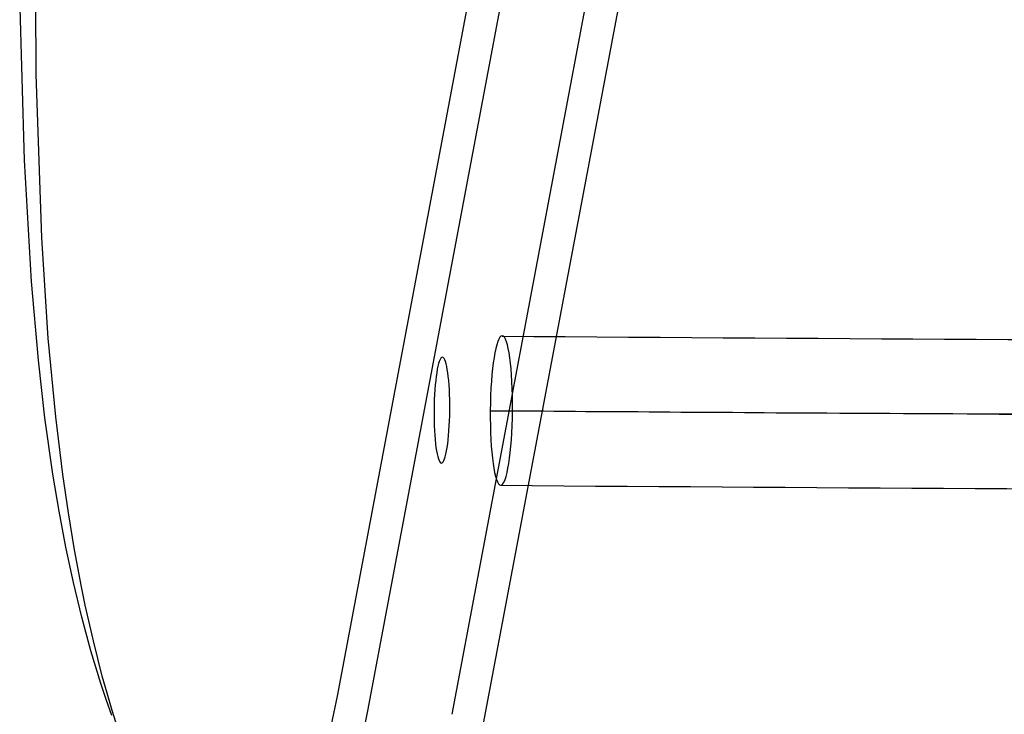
# Model space of a CAD drawing. Extents: x 2585 to 3160, y 2666 to 3200.
# Tile 108 of 256: x 2637 to 2729, y 2734 to 2799. Entities that reach past the tile are written whole.
import ezdxf

# ---------------------------------------------------------------- set-up
doc = ezdxf.new("R2010")
doc.units = 0
doc.layers.add('CAPA_01', color=12, linetype='CONTINUOUS')
doc.layers.add('PP', color=51, linetype='CONTINUOUS')

msp = doc.modelspace()

# ---------------------------------------------------------------- linework, layer by layer
at = {"layer": 'CAPA_01'}
for points in [[(2646.25, 2732.787, 447.698), (2645.751, 2734.381, 447.915), (2645.278, 2735.987, 448.116), (2644.83, 2737.606, 448.3), (2643.995, 2740.898, 448.625), (2643.238, 2744.262, 448.893), (2642.888, 2745.965, 449.005), (2642.237, 2749.433, 449.191), (2641.658, 2752.931, 449.324), (2641.137, 2756.503, 449.411), (2640.47, 2761.928, 449.461), (2639.768, 2769.309, 449.4), (2639.153, 2778.735, 449.175), (2638.613, 2794.097, 448.621), (2638.492, 2821.431, 447.262)], [(2645.724, 2733.915, 439), (2645.195, 2735.406, 439.207), (2644.693, 2736.913, 439.399), (2644.215, 2738.437, 439.577), (2643.759, 2739.978, 439.74), (2642.904, 2743.139, 440.029), (2642.125, 2746.38, 440.264), (2641.416, 2749.707, 440.45), (2640.779, 2753.079, 440.586), (2640.202, 2756.54, 440.677), (2639.454, 2761.825, 440.736), (2638.833, 2767.23, 440.713), (2638.186, 2774.626, 440.58), (2637.526, 2786.011, 440.24), (2637.083, 2801.427, 439.614)]]:
    msp.add_polyline3d(points, dxfattribs=at)
at = {"layer": 'PP'}
for p, q in [((2712.995, 2980.729, 411.572), (2666.843, 2735.702, 430.999)), ((2715.844, 2979.379, 400.982), (2669.692, 2734.352, 420.408)), ((2723.753, 2979.038, 414.539), (2677.601, 2734.011, 433.966)), ((2726.602, 2977.688, 403.949), (2680.45, 2732.661, 423.376))]:
    msp.add_line(p, q, dxfattribs=at)
at = {"layer": 'PP', "extrusion": (0.115725, 1.28205e-13, 0.993281)}
msp.add_lwpolyline([(2762.56, -2607.333), (2762.715, -2607.336), (2762.872, -2607.344), (2763.029, -2607.355), (2763.188, -2607.371), (2763.348, -2607.391), (2763.509, -2607.415), (2763.67, -2607.444), (2763.832, -2607.478), (2763.995, -2607.516), (2764.158, -2607.558), (2764.32, -2607.606), (2764.483, -2607.658), (2764.646, -2607.715), (2764.809, -2607.777), (2764.971, -2607.843), (2765.132, -2607.915), (2765.293, -2607.992), (2765.452, -2608.073), (2765.611, -2608.159), (2765.768, -2608.251), (2765.924, -2608.347), (2766.078, -2608.448), (2766.23, -2608.553), (2766.38, -2608.664), (2766.529, -2608.779), (2766.674, -2608.898), (2766.818, -2609.022), (2766.958, -2609.151), (2767.096, -2609.284), (2767.231, -2609.42), (2767.363, -2609.561), (2767.492, -2609.706), (2767.617, -2609.854), (2767.739, -2610.006), (2767.858, -2610.162), (2767.972, -2610.32), (2768.083, -2610.482), (2768.19, -2610.647), (2768.293, -2610.814), (2768.392, -2610.984), (2768.487, -2611.157), (2768.577, -2611.331), (2768.664, -2611.508), (2768.746, -2611.686), (2768.823, -2611.866), (2768.897, -2612.047), (2768.966, -2612.229), (2769.031, -2612.413), (2769.091, -2612.597), (2769.147, -2612.782), (2769.199, -2612.967), (2769.247, -2613.153), (2769.29, -2613.339), (2769.329, -2613.524), (2769.364, -2613.71), (2769.395, -2613.895), (2769.421, -2614.079), (2769.444, -2614.262), (2769.463, -2614.445), (2769.478, -2614.627), (2769.489, -2614.807), (2769.496, -2614.987), (2769.5, -2615.164), (2769.501, -2615.341)], dxfattribs=at)
at = {"layer": 'PP', "extrusion": (0.007311, 0.999973, -0.001101)}
for points in [[(-2654.097, 427.036), (-2654.076, 426.882), (-2654.058, 426.726), (-2654.045, 426.568), (-2654.035, 426.409), (-2654.03, 426.248), (-2654.028, 426.086), (-2654.031, 425.922), (-2654.039, 425.758), (-2654.051, 425.592), (-2654.067, 425.426), (-2654.088, 425.259), (-2654.114, 425.091), (-2654.145, 424.923), (-2654.18, 424.754), (-2654.221, 424.586), (-2654.266, 424.417), (-2654.317, 424.249), (-2654.372, 424.081), (-2654.433, 423.913), (-2654.499, 423.746), (-2654.569, 423.58), (-2654.645, 423.415), (-2654.726, 423.251), (-2654.811, 423.089), (-2654.902, 422.928), (-2654.997, 422.769), (-2655.098, 422.612), (-2655.203, 422.457), (-2655.313, 422.304), (-2655.427, 422.153), (-2655.546, 422.005), (-2655.669, 421.86), (-2655.796, 421.717), (-2655.928, 421.578), (-2656.063, 421.442), (-2656.202, 421.309), (-2656.345, 421.179), (-2656.492, 421.053), (-2656.641, 420.93), (-2656.794, 420.812), (-2656.95, 420.697), (-2657.109, 420.585), (-2657.27, 420.478), (-2657.434, 420.375), (-2657.6, 420.276), (-2657.769, 420.181), (-2657.939, 420.09), (-2658.11, 420.003), (-2658.284, 419.921), (-2658.458, 419.842), (-2658.634, 419.768), (-2658.81, 419.698), (-2658.988, 419.633), (-2659.166, 419.571), (-2659.344, 419.514), (-2659.523, 419.461), (-2659.701, 419.411), (-2659.88, 419.366), (-2660.058, 419.325), (-2660.236, 419.288), (-2660.413, 419.255), (-2660.59, 419.225), (-2660.766, 419.2), (-2660.941, 419.178)], [(-2654.097, 427.036), (-2654.122, 427.19), (-2654.152, 427.344), (-2654.185, 427.5), (-2654.223, 427.656), (-2654.265, 427.812), (-2654.312, 427.969), (-2654.363, 428.126), (-2654.419, 428.283), (-2654.479, 428.44), (-2654.545, 428.597), (-2654.614, 428.754), (-2654.689, 428.91), (-2654.768, 429.065), (-2654.853, 429.22), (-2654.942, 429.373), (-2655.036, 429.526), (-2655.134, 429.677), (-2655.237, 429.826), (-2655.345, 429.974), (-2655.458, 430.121), (-2655.576, 430.265), (-2655.697, 430.407), (-2655.824, 430.546), (-2655.955, 430.683), (-2656.09, 430.818), (-2656.229, 430.95), (-2656.372, 431.079), (-2656.52, 431.204), (-2656.671, 431.327), (-2656.826, 431.446), (-2656.984, 431.562), (-2657.146, 431.674), (-2657.311, 431.782), (-2657.479, 431.886), (-2657.651, 431.987), (-2657.824, 432.084), (-2658.001, 432.176), (-2658.179, 432.264), (-2658.36, 432.348), (-2658.543, 432.428), (-2658.728, 432.503), (-2658.914, 432.574), (-2659.101, 432.641), (-2659.29, 432.703), (-2659.48, 432.761), (-2659.67, 432.814), (-2659.861, 432.863), (-2660.053, 432.907), (-2660.245, 432.947), (-2660.436, 432.983), (-2660.628, 433.014), (-2660.819, 433.041), (-2661.01, 433.064), (-2661.2, 433.083), (-2661.389, 433.097), (-2661.577, 433.108), (-2661.764, 433.114), (-2661.95, 433.117), (-2662.134, 433.116), (-2662.317, 433.111), (-2662.498, 433.102), (-2662.677, 433.09), (-2662.855, 433.075), (-2663.03, 433.056)]]:
    msp.add_lwpolyline(points, dxfattribs=at)
at = {"layer": 'PP', "extrusion": (0.115725, 8.69421e-14, 0.993281)}
msp.add_lwpolyline([(2762.56, -2607.333), (2762.404, -2607.333), (2762.248, -2607.338), (2762.09, -2607.346), (2761.93, -2607.359), (2761.77, -2607.376), (2761.609, -2607.397), (2761.447, -2607.423), (2761.285, -2607.453), (2761.122, -2607.488), (2760.959, -2607.528), (2760.795, -2607.572), (2760.631, -2607.621), (2760.468, -2607.675), (2760.304, -2607.734), (2760.141, -2607.797), (2759.979, -2607.866), (2759.817, -2607.939), (2759.656, -2608.018), (2759.497, -2608.101), (2759.338, -2608.189), (2759.181, -2608.283), (2759.025, -2608.381), (2758.872, -2608.483), (2758.72, -2608.591), (2758.57, -2608.703), (2758.422, -2608.82), (2758.277, -2608.941), (2758.135, -2609.067), (2757.995, -2609.197), (2757.858, -2609.331), (2757.724, -2609.47), (2757.593, -2609.612), (2757.465, -2609.758), (2757.341, -2609.907), (2757.221, -2610.061), (2757.104, -2610.217), (2756.99, -2610.377), (2756.881, -2610.539), (2756.776, -2610.705), (2756.674, -2610.873), (2756.577, -2611.043), (2756.484, -2611.216), (2756.395, -2611.391), (2756.31, -2611.568), (2756.23, -2611.746), (2756.154, -2611.926), (2756.082, -2612.107), (2756.014, -2612.289), (2755.951, -2612.472), (2755.892, -2612.656), (2755.838, -2612.84), (2755.788, -2613.025), (2755.742, -2613.21), (2755.7, -2613.395), (2755.662, -2613.579), (2755.629, -2613.764), (2755.599, -2613.947), (2755.574, -2614.131), (2755.552, -2614.313), (2755.535, -2614.494), (2755.521, -2614.675), (2755.511, -2614.854), (2755.504, -2615.031), (2755.501, -2615.208)], dxfattribs=at)
at = {"layer": 'PP', "extrusion": (0.175732, 0.981359, -0.077805)}
msp.add_lwpolyline([(-2153.762, 678.761), (-2153.916, 678.675), (-2154.069, 678.584), (-2154.221, 678.489), (-2154.372, 678.39), (-2154.522, 678.287), (-2154.671, 678.18), (-2154.818, 678.068), (-2154.964, 677.952), (-2155.108, 677.832), (-2155.25, 677.708), (-2155.39, 677.58), (-2155.527, 677.447), (-2155.662, 677.31), (-2155.795, 677.17), (-2155.924, 677.025), (-2156.051, 676.877), (-2156.174, 676.725), (-2156.294, 676.569), (-2156.41, 676.409), (-2156.523, 676.246), (-2156.632, 676.08), (-2156.737, 675.91), (-2156.838, 675.737), (-2156.934, 675.561), (-2157.026, 675.383), (-2157.114, 675.201), (-2157.197, 675.017), (-2157.275, 674.831), (-2157.348, 674.643), (-2157.417, 674.453), (-2157.48, 674.26), (-2157.538, 674.067), (-2157.592, 673.872), (-2157.639, 673.675), (-2157.682, 673.478), (-2157.719, 673.28), (-2157.752, 673.081), (-2157.778, 672.882), (-2157.8, 672.682), (-2157.816, 672.483), (-2157.827, 672.284), (-2157.833, 672.085), (-2157.833, 671.887), (-2157.828, 671.689), (-2157.819, 671.493), (-2157.804, 671.297), (-2157.784, 671.103), (-2157.76, 670.91), (-2157.73, 670.719), (-2157.697, 670.53), (-2157.658, 670.343), (-2157.615, 670.158), (-2157.568, 669.975), (-2157.517, 669.794), (-2157.462, 669.616), (-2157.402, 669.44), (-2157.339, 669.267), (-2157.273, 669.097), (-2157.203, 668.93), (-2157.129, 668.766), (-2157.053, 668.604), (-2156.973, 668.446), (-2156.89, 668.291), (-2156.805, 668.139), (-2156.716, 667.989), (-2156.623, 667.84), (-2156.526, 667.691), (-2156.424, 667.544), (-2156.318, 667.397), (-2156.208, 667.252), (-2156.094, 667.108), (-2155.975, 666.966), (-2155.852, 666.825), (-2155.724, 666.687), (-2155.593, 666.55), (-2155.457, 666.416), (-2155.317, 666.284), (-2155.173, 666.155), (-2155.024, 666.028), (-2154.872, 665.905), (-2154.716, 665.784), (-2154.556, 665.667), (-2154.392, 665.554), (-2154.225, 665.443), (-2154.055, 665.337), (-2153.881, 665.234), (-2153.703, 665.136), (-2153.523, 665.042), (-2153.34, 664.952), (-2153.154, 664.866), (-2152.966, 664.785), (-2152.775, 664.709), (-2152.582, 664.637), (-2152.387, 664.57), (-2152.19, 664.508), (-2151.991, 664.451), (-2151.791, 664.399), (-2151.59, 664.352), (-2151.388, 664.31), (-2151.185, 664.274), (-2150.981, 664.242), (-2150.777, 664.216), (-2150.573, 664.195), (-2150.368, 664.179), (-2150.164, 664.168), (-2149.96, 664.163), (-2149.757, 664.162), (-2149.555, 664.167), (-2149.353, 664.176), (-2149.153, 664.19), (-2148.954, 664.209), (-2148.757, 664.233), (-2148.561, 664.261), (-2148.367, 664.294), (-2148.175, 664.332), (-2147.985, 664.373), (-2147.798, 664.419), (-2147.613, 664.469), (-2147.43, 664.523), (-2147.25, 664.581), (-2147.073, 664.642), (-2146.899, 664.707), (-2146.728, 664.775), (-2146.559, 664.847), (-2146.394, 664.922), (-2146.232, 664.999), (-2146.073, 665.08), (-2145.917, 665.163), (-2145.764, 665.249), (-2145.611, 665.34), (-2145.459, 665.435), (-2145.307, 665.534), (-2145.157, 665.637), (-2145.009, 665.744), (-2144.861, 665.856), (-2144.716, 665.972), (-2144.572, 666.092), (-2144.43, 666.216), (-2144.29, 666.345), (-2144.152, 666.477), (-2144.017, 666.614), (-2143.885, 666.754), (-2143.756, 666.899), (-2143.629, 667.047), (-2143.506, 667.2), (-2143.386, 667.356), (-2143.269, 667.515), (-2143.157, 667.678), (-2143.048, 667.845), (-2142.943, 668.014), (-2142.842, 668.187), (-2142.745, 668.363), (-2142.653, 668.542), (-2142.566, 668.723), (-2142.483, 668.907), (-2142.405, 669.093), (-2142.331, 669.281), (-2142.263, 669.472), (-2142.2, 669.664), (-2142.141, 669.858), (-2142.088, 670.053), (-2142.04, 670.249), (-2141.998, 670.446), (-2141.96, 670.645), (-2141.928, 670.843), (-2141.901, 671.042), (-2141.88, 671.242), (-2141.864, 671.441), (-2141.853, 671.641), (-2141.847, 671.839), (-2141.847, 672.038), (-2141.851, 672.235), (-2141.861, 672.432), (-2141.876, 672.627), (-2141.896, 672.821), (-2141.92, 673.014), (-2141.949, 673.205), (-2141.983, 673.394), (-2142.022, 673.581), (-2142.064, 673.767), (-2142.112, 673.95), (-2142.163, 674.13), (-2142.218, 674.308), (-2142.277, 674.484), (-2142.34, 674.657), (-2142.407, 674.827), (-2142.477, 674.994), (-2142.551, 675.159), (-2142.627, 675.32), (-2142.707, 675.478), (-2142.789, 675.633), (-2142.875, 675.785), (-2142.964, 675.935), (-2143.057, 676.084), (-2143.154, 676.233), (-2143.255, 676.381), (-2143.361, 676.527), (-2143.471, 676.672), (-2143.586, 676.816), (-2143.705, 676.959), (-2143.828, 677.099), (-2143.955, 677.238), (-2144.087, 677.374), (-2144.223, 677.508), (-2144.363, 677.64), (-2144.507, 677.769), (-2144.655, 677.896), (-2144.808, 678.019), (-2144.964, 678.14), (-2145.124, 678.257), (-2145.287, 678.371), (-2145.454, 678.481), (-2145.625, 678.587), (-2145.799, 678.69), (-2145.976, 678.788), (-2146.157, 678.883), (-2146.34, 678.973), (-2146.526, 679.058), (-2146.714, 679.139), (-2146.905, 679.216), (-2147.098, 679.287), (-2147.293, 679.354), (-2147.49, 679.416), (-2147.688, 679.473), (-2147.888, 679.525), (-2148.09, 679.572), (-2148.292, 679.614), (-2148.495, 679.65), (-2148.699, 679.682), (-2148.903, 679.708), (-2149.107, 679.729), (-2149.312, 679.745), (-2149.516, 679.756), (-2149.719, 679.762), (-2149.923, 679.762), (-2150.125, 679.758), (-2150.326, 679.748), (-2150.527, 679.734), (-2150.726, 679.715), (-2150.923, 679.691), (-2151.119, 679.663), (-2151.313, 679.63), (-2151.505, 679.593), (-2151.694, 679.551), (-2151.882, 679.505), (-2152.067, 679.455), (-2152.249, 679.401), (-2152.429, 679.344), (-2152.607, 679.282), (-2152.781, 679.217), (-2152.952, 679.149), (-2153.121, 679.077), (-2153.286, 679.003), (-2153.448, 678.925), (-2153.607, 678.845)], close=True, dxfattribs=at)
at = {"layer": 'PP', "extrusion": (0.988813, -0.009505, -0.148858)}
for centre, radius in [((2788.173, 813.646, 2563.014), 7.018), ((2788.156, 813.458, 2557.401), 4.962)]:
    msp.add_circle(centre, radius, dxfattribs=at)
at = {"layer": 'PP', "extrusion": (-6.1612e-10, -0.997968, 0.063723)}
msp.add_arc((2872.45, 2229.753, -2736.914), 1642.128, 263.351219, 276.648817, dxfattribs=at)
at = {"layer": 'PP', "extrusion": (-6.16121e-10, -0.997968, 0.063723)}
msp.add_arc((2872.45, 2231.914, -2730.37), 1651.717, 263.351199, 276.648838, dxfattribs=at)
at = {"layer": 'PP', "extrusion": (-5.68181e-10, -0.997968, 0.063723)}
msp.add_arc((2872.45, 2227.85, -2729.486), 1633.681, 263.351238, 276.648799, dxfattribs=at)
at = {"layer": 'PP', "extrusion": (-6.16122e-10, -0.997968, 0.063723)}
msp.add_arc((2872.45, 2230.01, -2722.942), 1643.27, 263.351217, 276.64882, dxfattribs=at)
at = {"layer": 'PP', "extrusion": (0.977069, -0.202036, -0.067213)}
msp.add_arc((3216.519, 535.76, 2024.011), 32.662, 85.56019, 174.61982, dxfattribs=at)
at = {"layer": 'PP', "extrusion": (0.977071, -0.202027, -0.067205)}
msp.add_arc((3216.531, 535.773, 2027.814), 22.246, 85.48421, 174.61983, dxfattribs=at)

doc.saveas('drawing.dxf')
